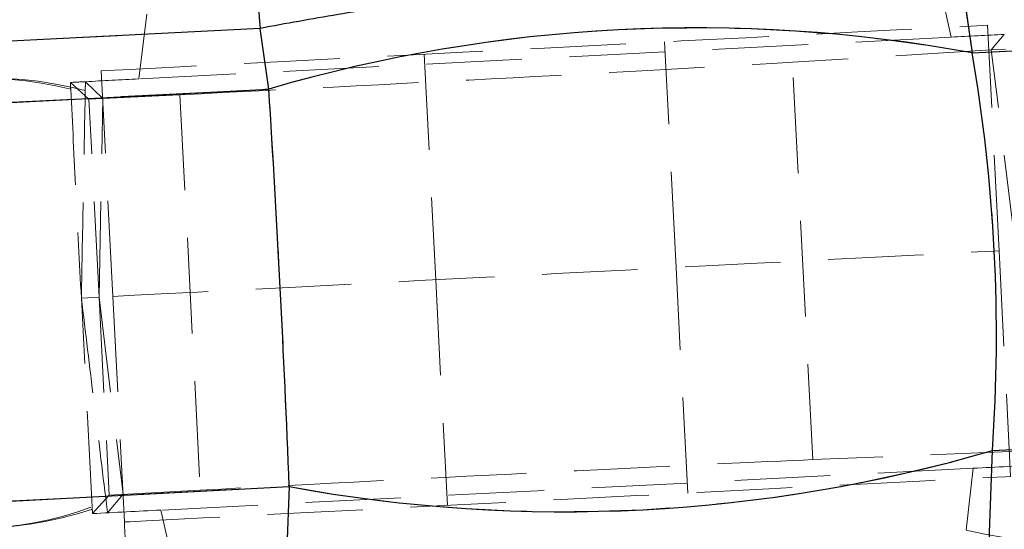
# Model space of a CAD drawing. Header units: millimetres. Extents: x 32 to 375, y 6 to 289.
# Tile 26 of 42: x 152.96 to 166.05, y 274.36 to 281.12. Entities that reach past the tile are written whole.
import ezdxf

# ---------------------------------------------------------------- set-up
doc = ezdxf.new("R2010")
doc.units = ezdxf.units.MM
doc.linetypes.add('HIDDEN', pattern=[1.905, 1.27, -0.635])
doc.layers.add('FORMATO', color=179, linetype='Continuous')
doc.styles.add('SLDTEXTSTYLE0', font='TXT', dxfattribs={"width": 0.75})
doc.dimstyles.new('SLDDIMSTYLE0', dxfattribs={"dimtxt": 3.5, "dimasz": 3.302, "dimexe": 0, "dimexo": 0.0625, "dimgap": 0.875, "dimtad": 1, "dimdec": 0, "dimrnd": 1e-09, "dimzin": 12, "dimdsep": 46, "dimtxsty": 'SLDTEXTSTYLE0', "dimsah": 1, "dimcen": 0.09, "dimadec": 0, "dimazin": 3, "dimtfac": 1, "dimtdec": 0, "dimtofl": 0, "dimtmove": 0, "dimatfit": 3, "dimfxl": 0, "dimfrac": 2, "dimtolj": 1, "dimtzin": 12, "dimarcsym": 0})

# ---------------------------------------------------------------- blocks, each defined once
blk = doc.blocks.new('_D_1')
at = {"layer": 'FORMATO'}
for p, q in [((166.395, 288.663), (205.622, 288.663)), ((204.622, 288.663), (204.622, 168.742)), ((190.86, 168.742), (205.622, 168.742))]:
    blk.add_line(p, q, dxfattribs=at)
for points in [[(204.622, 288.663), (204.114, 285.361), (205.13, 285.361)], [(204.622, 168.742), (205.13, 172.044), (204.114, 172.044)]]:
    blk.add_solid(points, dxfattribs=at)
at = {"layer": 'FORMATO', "insert": (200.11, 228.98), "char_height": 3.5, "attachment_point": 1, "rotation": 90, "style": 'SLDTEXTSTYLE0'}
blk.add_mtext('120', dxfattribs=at)

msp = doc.modelspace()

# ---------------------------------------------------------------- linework, layer by layer
at = {"color": 7, "linetype": 'Continuous', "lineweight": 25}
for p, q in [((165.453379, 281.883394), (165.622355, 280.68423)), ((156.158179, 281.010156), (150.63582, 280.727935)), ((156.271804, 280.203802), (156.158179, 281.010156)), ((165.622355, 280.68423), (169.966966, 280.907464)), ((150.510128, 279.90776), (156.271804, 280.203802)), ((165.893675, 275.403609), (170.238285, 275.626843)), ((165.84849, 274.193448), (165.893675, 275.403609)), ((150.781449, 274.627139), (156.543124, 274.92318)), ((156.543124, 274.92318), (156.512739, 274.10942))]:
    msp.add_line(p, q, dxfattribs=at)
at = {"color": 7, "linetype": 'HIDDEN', "lineweight": 18}
for p, q in [((165.453379, 281.883394), (165.622355, 280.68423)), ((165.168045, 281.700355), (165.344606, 280.89348)), ((154.542928, 280.338486), (154.64938, 281.198186)), ((156.158179, 281.010156), (150.63582, 280.727935)), ((156.271804, 280.203802), (156.158179, 281.010156)), ((165.981911, 278.055427), (165.827973, 281.051477)), ((165.344606, 280.89348), (154.542928, 280.338486)), ((165.622355, 280.68423), (169.966966, 280.907464)), ((166.051802, 280.92954), (165.878748, 280.722638)), ((161.687575, 277.834785), (161.533638, 280.830828)), ((165.878748, 280.722638), (163.234397, 280.560342)), ((166.066917, 280.734186), (165.878748, 280.722638)), ((166.203966, 278.066834), (165.878748, 280.722638)), ((158.337854, 280.666632), (158.491792, 277.670582)), ((154.197456, 277.44994), (154.043518, 280.445983)), ((163.505594, 275.282105), (163.234397, 280.560342)), ((150.510128, 279.90776), (156.271804, 280.203802)), ((153.879424, 280.068723), (153.633343, 280.291301)), ((153.833365, 280.301754), (154.063582, 280.077812)), ((154.063582, 280.077812), (153.879426, 280.068723)), ((154.014464, 277.440538), (153.879426, 280.068723)), ((154.014464, 277.440538), (154.063582, 280.077812)), ((154.063582, 280.077812), (155.090749, 280.128491)), ((155.090749, 280.128491), (155.36057, 274.877046)), ((165.981911, 278.055427), (166.135848, 275.059377)), ((161.841513, 274.838735), (161.687575, 277.834785)), ((158.491792, 277.670582), (158.645728, 274.674532)), ((154.014464, 277.440538), (153.77908, 277.428445)), ((154.014464, 277.440538), (154.333617, 274.82218)), ((154.014464, 277.440538), (154.1495, 274.812345)), ((154.197456, 277.44994), (154.351392, 274.453891)), ((165.893675, 275.403609), (170.238285, 275.626843)), ((166.341016, 275.399488), (163.505594, 275.282105)), ((165.84849, 274.193448), (165.893675, 275.403609)), ((165.638834, 275.167001), (154.837157, 274.612007)), ((165.545899, 274.346274), (165.638834, 275.167001)), ((150.781449, 274.627139), (156.543124, 274.92318)), ((154.149498, 274.812345), (153.927525, 274.565724)), ((154.127566, 274.575819), (154.333617, 274.82218)), ((155.36057, 274.877046), (154.1495, 274.812345)), ((156.543124, 274.92318), (156.512739, 274.10942)), ((154.837157, 274.612007), (155.031159, 273.767744))]:
    msp.add_line(p, q, dxfattribs=at)
at = {"color": 7, "linetype": 'HIDDEN', "lineweight": 18, "flags": 128}
for points in [[(154.043518, 280.445983), (154.11606, 280.449716), (154.331904, 280.460802), (154.685732, 280.478981), (155.168833, 280.503807), (155.769311, 280.53466), (156.472381, 280.57078), (157.260731, 280.611289), (158.114947, 280.65518), (159.013997, 280.701374), (159.935746, 280.74873), (160.857493, 280.796093), (161.756544, 280.842287), (162.610761, 280.886171), (163.39911, 280.926679), (164.10218, 280.9628), (164.702657, 280.993653), (165.185759, 281.018478), (165.539587, 281.036657), (165.75543, 281.047744), (165.827973, 281.051477)], [(154.197456, 277.44994), (154.269999, 277.453666), (154.485842, 277.464752), (154.83967, 277.482939), (155.322771, 277.507757), (155.923249, 277.53861), (156.626319, 277.574738), (157.414667, 277.615239), (158.268885, 277.65913), (159.167936, 277.705324), (160.089682, 277.75268), (161.011431, 277.800043), (161.910481, 277.846237), (162.764699, 277.890128), (163.553048, 277.93063), (164.256117, 277.966757), (164.856596, 277.99761), (165.339696, 278.022428), (165.693525, 278.040608), (165.909367, 278.051701), (165.981911, 278.055427)], [(154.351392, 274.453891), (154.423937, 274.457616), (154.63978, 274.46871), (154.993608, 274.486889), (155.476708, 274.511707), (156.077187, 274.54256), (156.780256, 274.578688), (157.568605, 274.619189), (158.422822, 274.663081), (159.321874, 274.709274), (160.243621, 274.756637), (161.165368, 274.803993), (162.06442, 274.850187), (162.918636, 274.894078), (163.706985, 274.93458), (164.410055, 274.970708), (165.010533, 275.00156), (165.493634, 275.026378), (165.847462, 275.044558), (166.063306, 275.055652), (166.135848, 275.059377)], [(154.351392, 274.453891), (154.354104, 274.401118), (154.362134, 274.244835), (154.375175, 273.991046), (154.392723, 273.649496), (154.414106, 273.233322), (154.438503, 272.758504), (154.464973, 272.243303), (154.492503, 271.70751)]]:
    msp.add_lwpolyline(points, dxfattribs=at)
at = {"color": 7, "linetype": 'Continuous', "lineweight": 25}
for centre, radius, start, end in [((161.167283, 281.575633), 5.040922, 134.0294602, 186.440841), ((161.961221, 260.705827), 20.311093, 79.6155079, 106.2669971), ((160.204248, 294.901783), 20.311287, 259.6156378, 286.2668672)]:
    msp.add_arc(centre, radius, start, end, dxfattribs=at)
at = {"color": 7, "linetype": 'HIDDEN', "lineweight": 18}
for centre, radius, start, end in [((161.167283, 281.575633), 5.040922, 134.0294602, 186.440841), ((161.961221, 260.705827), 20.311093, 79.6155079, 106.2669971), ((152.566179, 275.377015), 4.971092, 75.2587091, 114.2807771), ((152.484884, 275.739309), 4.608026, 75.5093682, 115.2118012), ((160.204248, 294.901783), 20.311287, 259.6156378, 286.2668672), ((152.362299, 279.344837), 4.97117, 251.6022749, 290.6237198), ((152.318575, 278.97616), 4.608146, 250.6713428, 290.3727079), ((167.187181, 281.261338), 7.107173, 256.6479805, 289.2599372)]:
    msp.add_arc(centre, radius, start, end, dxfattribs=at)
for centre, major_axis, ratio, start_param, end_param in [((165.23192, 280.86969), (4.109749, 0.211657), 0.004366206, 1.36972692, 1.543148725), ((155.334756, 277.508373), (-0.781234, 15.204943), 0.696093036, 4.537856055, 4.886921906), ((157.662889, 280.284756), (6.081977, 0.312493), 0.004363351, 4.275508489, 5.870328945), ((154.664835, 280.32675), (4.117134, 0.21101), 0.004358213, 1.600186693, 1.773925), ((154.664835, 280.32675), (4.117134, 0.21101), 0.004358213, 1.773925, 1.823807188), ((153.943784, 274.503608), (-1.187282, 23.449931), 0.000763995, 1.321396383, 1.32535276), ((153.701788, 272.549265), (0.752366, 39.114366), 0.000457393, 1.37128335, 1.37434136), ((155.334756, 277.508373), (-0.781234, 15.204943), 0.071638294, 4.537856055, 4.886921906), ((157.93518, 274.985221), (6.081977, 0.312493), 0.004363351, 0.412856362, 2.007676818), ((165.524303, 275.179117), (4.1098, 0.210665), 0.004366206, 4.740036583, 4.96340622), ((153.202129, 282.274004), (-4.757232, 38.831281), 0.000457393, 1.767251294, 1.770309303), ((153.643151, 280.354754), (-1.222352, 23.448129), 0.000763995, 1.816239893, 1.820196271), ((154.957218, 274.636177), (4.11708, 0.212065), 0.004358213, 4.459378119, 4.682998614)]:
    msp.add_ellipse(centre, major_axis=major_axis, ratio=ratio, start_param=start_param, end_param=end_param, dxfattribs=at)
at = {"color": 7, "linetype": 'Continuous', "lineweight": 25}
for ratio in [0.696093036, 0.071638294]:
    msp.add_ellipse((155.334756, 277.508373), major_axis=(-0.781234, 15.204943), ratio=ratio, start_param=4.537856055, end_param=4.886921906, dxfattribs=at)
msp.add_open_spline([(165.453379, 281.883394), (165.281723, 281.897437), (164.938416, 281.925524), (164.240615, 281.928931), (163.430169, 281.903423), (162.521109, 281.848727), (161.53085, 281.765855), (160.477531, 281.656975), (159.380589, 281.522974), (158.272005, 281.367603), (157.181073, 281.19593), (156.499145, 281.072081), (156.158179, 281.010156)], degree=3, knots=[0, 0, 0, 0, 0.1014340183, 0.2028650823, 0.3022118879, 0.40155618, 0.5000795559, 0.5986013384, 0.6992984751, 0.7999953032, 0.8999970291, 1, 1, 1, 1], dxfattribs=at)
at = {"color": 7, "linetype": 'HIDDEN', "lineweight": 18}
for points, knots in [([(165.453379, 281.883394), (165.281723, 281.897437), (164.938416, 281.925524), (164.240615, 281.928931), (163.430169, 281.903423), (162.521109, 281.848727), (161.53085, 281.765855), (160.477531, 281.656975), (159.380589, 281.522974), (158.272005, 281.367603), (157.181073, 281.19593), (156.499145, 281.072081), (156.158179, 281.010156)], [0, 0, 0, 0, 0.1014340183, 0.2028650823, 0.3022118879, 0.40155618, 0.5000795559, 0.5986013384, 0.6992984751, 0.7999953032, 0.8999970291, 1, 1, 1, 1]), ([(153.637912, 280.200747), (153.660947, 279.745193), (153.707283, 278.828851), (153.755057, 277.897021), (153.77908, 277.428445)], [0, 0, 0, 0, 0.497143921, 1, 1, 1, 1]), ([(153.77908, 277.428445), (153.787611, 277.888539), (153.804762, 278.813537), (153.822289, 279.725918), (153.831098, 280.184482)], [0, 0, 0, 0, 0.497398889, 1, 1, 1, 1]), ([(153.77908, 277.428445), (153.834721, 276.971648), (153.946584, 276.053277), (154.057529, 275.147495), (154.113291, 274.69225)], [0, 0, 0, 0, 0.497400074, 1, 1, 1, 1]), ([(153.922788, 274.656263), (153.899013, 275.111782), (153.851189, 276.028052), (153.803208, 276.959874), (153.77908, 277.428445)], [0, 0, 0, 0, 0.4971448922, 1, 1, 1, 1])]:
    msp.add_open_spline(points, degree=3, knots=knots, dxfattribs=at)

# ---------------------------------------------------------------- dimensions: what is measured, and where the dimension line sits
at = {"layer": 'FORMATO'}
dim = msp.add_linear_dim(base=(204.62153, 168.741773), p1=(165.394888, 288.663097), p2=(189.859558, 168.741773), angle=90, dimstyle='SLDDIMSTYLE0', dxfattribs=at)
dim.commit()
dim.dimension.update_dxf_attribs({"geometry": '_D_1', "text_midpoint": (204.62153, 232.859589), "dimtype": 160})

doc.saveas('drawing.dxf')
